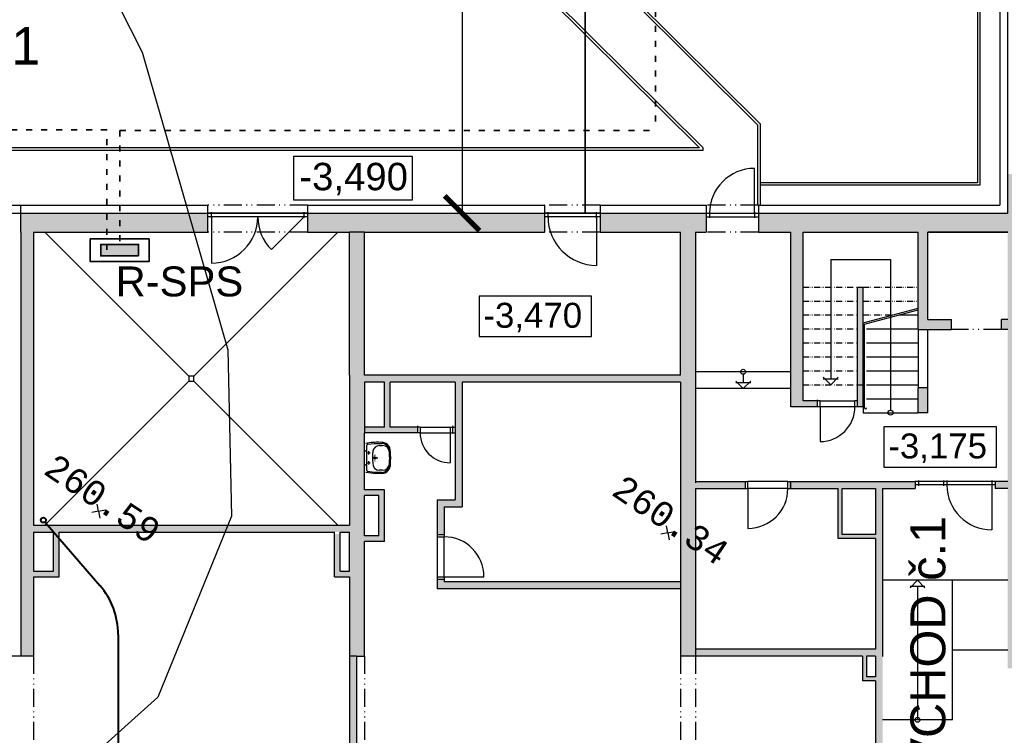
# Model space of a CAD drawing. Extents: x 4743276 to 9726129, y -4307434 to -1665362.
# Tile 19 of 121: x 4848499 to 4868244, y -2077525 to -2063172. Entities that reach past the tile are written whole.
import ezdxf
from ezdxf.enums import TextEntityAlignment as Align

# ---------------------------------------------------------------- set-up
doc = ezdxf.new("R2010")
doc.units = 0
doc.header["$MEASUREMENT"] = 0
for name, pattern in [('ACAD_ISO03W100', [30, 12, -18]), ('ACAD_ISO12W100', [22, 12, -3, 0.5, -3, 0.5, -3]), ('DASHED', [0.75, 0.5, -0.25])]:
    doc.linetypes.add(name, pattern=pattern)
doc.layers.get('0').update_dxf_attribs({"linetype": 'CONTINUOUS'})
doc.layers.get('Defpoints').update_dxf_attribs({"color": 61, "linetype": 'CONTINUOUS'})
for name, color, linetype in [('body', 7, 'CONTINUOUS'), ('DVERE', 47, 'CONTINUOUS'), ('KÓTY', 4, 'CONTINUOUS'), ('MÚRY', 1, 'CONTINUOUS'), ('OKNÁ', 146, 'CONTINUOUS'), ('POZEMOK', 8, 'CONTINUOUS'), ('siete', 6, 'CONTINUOUS'), ('TENKÁ', 7, 'CONTINUOUS'), ('tzb', 55, 'CONTINUOUS'), ('Výšky', 64, 'CONTINUOUS'), ('ZARIADENIE1', 145, 'CONTINUOUS'), ('ZARIADOVACIE', 144, 'CONTINUOUS'), ('šrafy-múry', 8, 'CONTINUOUS')]:
    doc.layers.add(name, color=color, linetype=linetype)
doc.styles.add('ARIAL', font='arial.ttf')
doc.styles.add('MONOTXT', font='MONOTXT', dxfattribs={"height": 0.2})
doc.styles.add('Style-Arial', font='arial.ttf')
doc.dimstyles.new('STANDARD 200', dxfattribs={"dimtxt": 600, "dimasz": 700, "dimexe": 10, "dimexo": 200, "dimgap": 100, "dimtad": 1, "dimdsep": 46, "dimlunit": 6, "dimtxsty": 'Style-Arial', "dimblk": 'ARCHTICK', "dimblk1": 'OBLIQUE', "dimblk2": 'ARCHTICK', "dimcen": 2.5, "dimse1": 1, "dimse2": 1, "dimadec": 0, "dimazin": 0, "dimtfac": 1, "dimtmove": 1, "dimatfit": 3, "dimldrblk": 'OBLIQUE', "dimfxl": 1, "dimtolj": 1, "dimtzin": 0, "dimarcsym": 0})

# ---------------------------------------------------------------- blocks, each defined once
blk = doc.blocks.new('_ArchTick')
at = {"color": 0, "linetype": 'ByBlock', "const_width": 0.15}
blk.add_lwpolyline([(-0.5, -0.5), (0.5, 0.5)], dxfattribs=at)
blk = doc.blocks.new('*D42218')
at = {"layer": 'Defpoints', "color": 0}
for p in [(4821644, -2078098), (4821644, -2080734), (4881994, -2080734)]:
    blk.add_point(p, dxfattribs=at)
at = {"layer": 'ZARIADOVACIE', "color": 0, "lineweight": -2}
blk.add_line((4881994, -2078098), (4821644, -2078098), dxfattribs=at)
at = {"layer": 'ZARIADOVACIE', "color": 0, "linetype": 'ByBlock', "lineweight": -2, "xscale": 700, "yscale": 700, "zscale": 700, "rotation": 180}
blk.add_blockref('_ArchTick', (4821644, -2078098), dxfattribs=at)
at = {"layer": 'ZARIADOVACIE', "color": 0, "linetype": 'ByBlock', "lineweight": -2, "xscale": 700, "yscale": 700, "zscale": 700}
blk.add_blockref('_ArchTick', (4881994, -2078098), dxfattribs=at)
at = {"layer": 'ZARIADOVACIE', "color": 0, "insert": (4845998, -2077590), "char_height": 600, "attachment_point": 5, "style": 'Style-Arial'}
blk.add_mtext('\\A1;60ﾠ350', dxfattribs=at)
blk = doc.blocks.new('_OBLIQUE')
at = {"color": 0, "linetype": 'ByBlock'}
blk.add_line((-0.5, -0.5), (0.5, 0.5), dxfattribs=at)
blk = doc.blocks.new('*D42221')
at = {"layer": 'Defpoints', "color": 0}
for p in [(4868314, -2035164), (4857372, -2067054), (4868314, -2067054)]:
    blk.add_point(p, dxfattribs=at)
at = {"layer": 'ZARIADOVACIE', "color": 0, "lineweight": -2}
blk.add_line((4857372, -2035164), (4857372, -2067054), dxfattribs=at)
at = {"layer": 'ZARIADOVACIE', "color": 0, "linetype": 'ByBlock', "lineweight": -2, "xscale": 700, "yscale": 700, "zscale": 700}
for p, rotation in [((4857372, -2035164), 90), ((4857372, -2067054), 270)]:
    blk.add_blockref('_ArchTick', p, dxfattribs=dict(at, rotation=rotation))
at = {"layer": 'ZARIADOVACIE', "color": 0, "insert": (4856946, -2051921), "char_height": 600, "attachment_point": 5, "rotation": 90, "style": 'Style-Arial'}
blk.add_mtext('\\A1;31ﾠ890', dxfattribs=at)
blk = doc.blocks.new('po')
at = {"layer": 'šrafy-múry'}
h = blk.add_hatch(color=256, dxfattribs=at)
h.dxf.hatch_style = 1
h.paths.add_polyline_path([(4866100, -1553646), (4866100, -1554436), (4866100, -1554816), (4866100, -1556566), (4865970, -1556566), (4865970, -1556766), (4866100, -1556766), (4866100, -1559816), (4866100, -1559956), (4866100, -1563566), (4866350, -1563566), (4866350, -1561051), (4866350, -1558936), (4866350, -1554441), (4866350, -1553646)])
h.paths.add_polyline_path([(4866161, -1561826), (4866448, -1561826), (4866448, -1562076), (4866161, -1562076)], flags=9)
h.paths.add_polyline_path([(4866155, -1555821), (4866443, -1555821), (4866443, -1556071), (4866155, -1556071)], flags=9)
h = blk.add_hatch(color=256, dxfattribs=at)
h.dxf.hatch_style = 1
h.paths.add_polyline_path([(4850060, -1554436), (4846310, -1554436), (4846310, -1554816), (4846310, -1563316), (4846560, -1563316), (4846560, -1561731), (4846560, -1561616), (4846560, -1560831), (4846560, -1560691), (4846560, -1554816), (4850060, -1554816)])
h = blk.add_hatch(color=256, dxfattribs=at)
h.dxf.hatch_style = 1
h.paths.add_polyline_path([(4852060, -1554816), (4852900, -1554816), (4853200, -1554816), (4856810, -1554816), (4856810, -1554436), (4852060, -1554436)])
h = blk.add_hatch(color=256, dxfattribs=at)
h.dxf.hatch_style = 1
h.paths.add_polyline_path([(4860050, -1554436), (4857925, -1554436), (4857925, -1554816), (4859540, -1554816), (4859840, -1554816), (4860050, -1554816)])
h = blk.add_hatch(color=256, dxfattribs=at)
h.dxf.hatch_style = 1
h.paths.add_polyline_path([(4861750, -1557951), (4861750, -1558316), (4862000, -1558316), (4862285, -1558316), (4862285, -1558201), (4862000, -1558201), (4862000, -1557876), (4862000, -1557596), (4862000, -1557316), (4862000, -1557036), (4862000, -1556756), (4862000, -1556476), (4862000, -1556196), (4862000, -1555916), (4862000, -1554816), (4864300, -1554816), (4864300, -1555916), (4864300, -1556196), (4864300, -1556341), (4864300, -1556372), (4864300, -1556476), (4864300, -1556756), (4864300, -1556766), (4864500, -1556766), (4864970, -1556766), (4864970, -1556566), (4864523, -1556566), (4864520, -1556566), (4864500, -1556566), (4864500, -1556305), (4864500, -1556265), (4864500, -1554977), (4864500, -1554937), (4864500, -1554816), (4866100, -1554816), (4866100, -1554436), (4861100, -1554436), (4861100, -1554506), (4861100, -1554816), (4861750, -1554816), (4861750, -1557616)])
h = blk.add_hatch(color=256, dxfattribs=at)
h.dxf.hatch_style = 1
h.paths.add_polyline_path([(4852900, -1554816), (4852900, -1557686), (4852900, -1560691), (4852900, -1560831), (4852900, -1563316), (4853040, -1563316), (4853200, -1563316), (4853200, -1560881), (4853200, -1560766), (4853200, -1560096), (4853200, -1559981), (4853200, -1559482), (4853200, -1559203), (4853200, -1558841), (4853200, -1558726), (4853200, -1557826), (4853200, -1557686), (4853200, -1554816)])
h = blk.add_hatch(color=256, dxfattribs=at)
h.dxf.hatch_style = 1
h.paths.add_polyline_path([(4859840, -1557106), (4859840, -1554816), (4859540, -1554816), (4859540, -1557686), (4859540, -1557826), (4859540, -1561826), (4859540, -1561966), (4859540, -1563316), (4859840, -1563316), (4859840, -1563176), (4859840, -1560046), (4859840, -1559796), (4859840, -1557316)])
h = blk.add_hatch(color=256, dxfattribs=at)
h.dxf.hatch_style = 1
h.paths.add_polyline_path([(4863085, -1558316), (4863200, -1558316), (4863200, -1555916), (4863085, -1555916)])
h = blk.add_hatch(color=256, dxfattribs=at)
h.dxf.hatch_style = 1
h.paths.add_polyline_path([(4854796, -1560876), (4854796, -1560326), (4855156, -1560326), (4855156, -1557826), (4859540, -1557826), (4859540, -1557686), (4853200, -1557686), (4853200, -1557826), (4853600, -1557826), (4853716, -1557826), (4855016, -1557826), (4855016, -1558726), (4855016, -1558841), (4855016, -1560186), (4854656, -1560186), (4854656, -1560876)])
h = blk.add_hatch(color=256, dxfattribs=at)
h.dxf.hatch_style = 1
h.paths.add_polyline_path([(4854266, -1558841), (4854266, -1558726), (4853716, -1558726), (4853716, -1557826), (4853600, -1557826), (4853600, -1558726), (4853200, -1558726), (4853200, -1558841)])
h = blk.add_hatch(color=256, dxfattribs=at)
h.dxf.hatch_style = 1
h.paths.add_polyline_path([(4864300, -1557936), (4864300, -1558436), (4864500, -1558436), (4864500, -1557936)])
h = blk.add_hatch(color=256, dxfattribs=at)
h.dxf.hatch_style = 1
h.paths.add_polyline_path([(4859840, -1559841), (4859840, -1559956), (4860840, -1559956), (4860840, -1559816), (4859840, -1559816)])
h = blk.add_hatch(color=256, dxfattribs=at)
h.dxf.hatch_style = 1
h.paths.add_polyline_path([(4864240, -1559956), (4864240, -1559886), (4864240, -1559816), (4861740, -1559816), (4861740, -1559956), (4862450, -1559956), (4862530, -1559956), (4863450, -1559956), (4863590, -1559956)])
h = blk.add_hatch(color=256, dxfattribs=at)
h.dxf.hatch_style = 1
h.paths.add_polyline_path([(4865850, -1559956), (4866100, -1559956), (4866100, -1559816), (4865850, -1559816)])
h = blk.add_hatch(color=256, dxfattribs=at)
h.dxf.hatch_style = 1
h.paths.add_polyline_path([(4853200, -1560096), (4853485, -1560096), (4853485, -1560906), (4853200, -1560906), (4853200, -1561021), (4853600, -1561021), (4853600, -1559981), (4853200, -1559981)])
h.paths.add_polyline_path([(4795797, -1560602), (4796228, -1560602), (4796228, -1560802), (4795797, -1560802)], flags=9)
h = blk.add_hatch(color=256, dxfattribs=at)
h.dxf.hatch_style = 1
h.paths.add_polyline_path([(4863590, -1559956), (4863450, -1559956), (4863450, -1560466), (4863450, -1560546), (4863450, -1563176), (4859840, -1563176), (4859840, -1563316), (4863190, -1563316), (4863270, -1563316), (4863450, -1563316), (4863450, -1564011), (4863450, -1564091), (4863450, -1566436), (4863590, -1566436), (4863590, -1565136), (4863590, -1563326), (4863590, -1561686)])
h = blk.add_hatch(color=256, dxfattribs=at)
h.dxf.hatch_style = 1
h.paths.add_polyline_path([(4863450, -1560956), (4863450, -1560876), (4862780, -1560876), (4862780, -1559956), (4862700, -1559956), (4862700, -1560956)])
h = blk.add_hatch(color=256, dxfattribs=at)
h.dxf.hatch_style = 1
h.paths.add_polyline_path([(4852900, -1560691), (4846560, -1560691), (4846560, -1560831), (4846961, -1560831), (4847076, -1560831), (4852900, -1560831)])
h = blk.add_hatch(color=256, dxfattribs=at)
h.dxf.hatch_style = 1
h.paths.add_polyline_path([(4847076, -1561731), (4847076, -1560831), (4846961, -1560831), (4846961, -1561616), (4846560, -1561616), (4846560, -1561731)])
h = blk.add_hatch(color=256, dxfattribs=at)
h.dxf.hatch_style = 1
h.paths.add_polyline_path([(4852715, -1561616), (4852715, -1560871), (4852600, -1560871), (4852600, -1561731), (4852900, -1561731), (4852900, -1561616), (4852885, -1561616)])
h = blk.add_hatch(color=256, dxfattribs=at)
h.dxf.hatch_style = 1
h.paths.add_polyline_path([(4854656, -1561966), (4859540, -1561966), (4859540, -1561826), (4854796, -1561826), (4854796, -1561776), (4854656, -1561776)])
h = blk.add_hatch(color=256, dxfattribs=at)
h.dxf.hatch_style = 1
h.paths.add_polyline_path([(4852900, -1567736), (4853040, -1567736), (4853040, -1563316), (4852900, -1563316)])
h = blk.add_hatch(color=256, dxfattribs=at)
h.dxf.hatch_style = 1
h.paths.add_polyline_path([(4863190, -1563816), (4863450, -1563816), (4863450, -1563736), (4863270, -1563736), (4863270, -1563316), (4863190, -1563316)])
at = {"layer": 'DVERE'}
for p, q in [((4862335, -1558201), (4863035, -1558201)), ((4863035, -1558316), (4862335, -1558316)), ((4862335, -1558316), (4862335, -1559016)), ((4861690, -1559816), (4860890, -1559816)), ((4861690, -1559956), (4860890, -1559956)), ((4860890, -1559956), (4860890, -1560756)), ((4854656, -1560926), (4854656, -1561726)), ((4854796, -1561726), (4854796, -1560926)), ((4854796, -1561726), (4855596, -1561726))]:
    blk.add_line(p, q, dxfattribs=at)
at = {"layer": 'DVERE', "ltscale": 0.25}
for p, q in [((4854316, -1558726), (4854916, -1558726)), ((4854316, -1558841), (4854916, -1558841)), ((4854916, -1558841), (4854916, -1559441))]:
    blk.add_line(p, q, dxfattribs=at)
at = {"layer": 'DVERE'}
for centre, radius, start, end in [((4862335, -1558316), 700, 270, 0), ((4860890, -1559956), 800, 270, 0), ((4854796, -1561726), 800, 0, 90)]:
    blk.add_arc(centre, radius, start, end, dxfattribs=at)
at = {"layer": 'DVERE', "ltscale": 0.25}
blk.add_arc((4854916, -1558841), 600, 180, 270, dxfattribs=at)
at = {"layer": 'MÚRY', "color": 7}
for p, q in [((4865940, -1537766), (4865940, -1554276)), ((4844760, -1554276), (4850060, -1554276)), ((4850060, -1554816), (4850060, -1554276)), ((4852060, -1554276), (4856810, -1554276)), ((4852060, -1554276), (4852060, -1554816)), ((4856810, -1554276), (4856810, -1554816)), ((4857925, -1554276), (4860050, -1554276)), ((4857925, -1554276), (4857925, -1554816)), ((4857925, -1554276), (4857925, -1554816)), ((4860050, -1554276), (4860050, -1554816)), ((4861100, -1554276), (4865940, -1554276)), ((4861100, -1554276), (4861100, -1554816)), ((4846560, -1554816), (4850060, -1554816)), ((4846560, -1554816), (4846560, -1560691)), ((4852060, -1554816), (4852900, -1554816)), ((4852900, -1557686), (4852900, -1554816)), ((4853200, -1554816), (4856810, -1554816)), ((4853200, -1557686), (4853200, -1554816)), ((4857925, -1554816), (4859540, -1554816)), ((4859540, -1557686), (4859540, -1554816)), ((4859840, -1554816), (4860050, -1554816)), ((4859840, -1554816), (4859840, -1559841)), ((4861100, -1554816), (4861750, -1554816)), ((4861750, -1558316), (4861750, -1554816)), ((4862000, -1558201), (4862000, -1554816)), ((4862000, -1554816), (4864300, -1554816)), ((4864300, -1556766), (4864300, -1554816)), ((4864500, -1556566), (4864500, -1554816)), ((4864500, -1554816), (4866100, -1554816)), ((4864500, -1556566), (4864500, -1554816)), ((4864500, -1554816), (4866100, -1554816)), ((4866100, -1554816), (4864500, -1554816)), ((4863085, -1558201), (4863085, -1555916)), ((4863085, -1555916), (4863200, -1555916)), ((4863200, -1558316), (4863200, -1555916)), ((4864500, -1556566), (4864970, -1556566)), ((4864970, -1556766), (4864970, -1556566)), ((4866100, -1556566), (4865970, -1556566)), ((4865970, -1556566), (4865970, -1556766)), ((4864300, -1556766), (4864970, -1556766)), ((4866100, -1556766), (4865970, -1556766)), ((4852900, -1557686), (4852900, -1560691)), ((4859540, -1557686), (4853200, -1557686)), ((4853200, -1557826), (4853200, -1558726)), ((4853600, -1558726), (4853600, -1557826)), ((4853716, -1558726), (4853716, -1557826)), ((4855016, -1557826), (4855016, -1558726)), ((4859540, -1557826), (4855156, -1557826)), ((4855156, -1557826), (4855156, -1560326)), ((4859540, -1557826), (4859540, -1561826)), ((4864300, -1558436), (4864300, -1557936)), ((4864500, -1557936), (4864300, -1557936)), ((4864500, -1558436), (4864500, -1557936)), ((4862335, -1558201), (4862000, -1558201)), ((4862335, -1558316), (4862335, -1558201)), ((4863085, -1558201), (4863035, -1558201)), ((4863035, -1558316), (4863035, -1558201)), ((4862000, -1558316), (4861750, -1558316)), ((4862335, -1558316), (4862000, -1558316)), ((4863200, -1558316), (4863035, -1558316)), ((4864500, -1558436), (4864300, -1558436)), ((4853200, -1559981), (4853200, -1558841)), ((4854916, -1558726), (4855016, -1558726)), ((4854916, -1558841), (4855016, -1558841)), ((4855016, -1558841), (4855016, -1560186)), ((4859840, -1559816), (4860890, -1559816)), ((4860890, -1559956), (4860890, -1559816)), ((4861690, -1559956), (4861690, -1559816)), ((4861690, -1559816), (4864240, -1559816)), ((4864240, -1559816), (4864240, -1559956)), ((4866100, -1559816), (4865850, -1559816)), ((4865850, -1559816), (4865850, -1559956)), ((4865850, -1559816), (4865850, -1559956)), ((4853600, -1561021), (4853600, -1559981)), ((4859840, -1559956), (4859840, -1563176)), ((4859840, -1559956), (4860890, -1559956)), ((4861690, -1559956), (4862700, -1559956)), ((4862700, -1560956), (4862700, -1559956)), ((4862780, -1560876), (4862780, -1559956)), ((4862780, -1559956), (4863450, -1559956)), ((4863450, -1559956), (4863450, -1560876)), ((4863590, -1559956), (4863590, -1563326)), ((4863590, -1559956), (4864240, -1559956)), ((4866100, -1559956), (4865850, -1559956)), ((4853200, -1560906), (4853200, -1560096)), ((4853485, -1560906), (4853485, -1560096)), ((4854656, -1560186), (4855016, -1560186)), ((4854656, -1560186), (4854656, -1560926)), ((4854796, -1560326), (4855156, -1560326)), ((4854796, -1560326), (4854796, -1560926)), ((4846560, -1560691), (4852900, -1560691)), ((4846560, -1560831), (4846961, -1560831)), ((4846560, -1560831), (4846560, -1561616)), ((4846961, -1561616), (4846961, -1560831)), ((4847076, -1560831), (4852600, -1560831)), ((4847076, -1561731), (4847076, -1560831)), ((4852600, -1560691), (4852900, -1560691)), ((4852600, -1561731), (4852600, -1560831)), ((4852715, -1560831), (4852900, -1560831)), ((4852715, -1561616), (4852715, -1560831)), ((4852900, -1561616), (4852900, -1560831)), ((4853200, -1563316), (4853200, -1561021)), ((4854656, -1560926), (4854796, -1560926)), ((4863450, -1560956), (4862700, -1560956)), ((4863450, -1560876), (4862780, -1560876)), ((4863450, -1560956), (4863450, -1563176)), ((4846560, -1561616), (4846961, -1561616)), ((4852715, -1561616), (4852900, -1561616)), ((4846560, -1561731), (4846560, -1563316)), ((4846560, -1561731), (4847076, -1561731)), ((4852600, -1561731), (4852900, -1561731)), ((4852900, -1561731), (4852900, -1567736)), ((4854656, -1561726), (4854656, -1561966)), ((4854656, -1561726), (4854796, -1561726)), ((4854796, -1561726), (4854796, -1561826)), ((4859540, -1561826), (4854796, -1561826)), ((4859540, -1561966), (4854656, -1561966)), ((4859540, -1561966), (4859540, -1563316)), ((4863450, -1563176), (4859840, -1563176)), ((4846560, -1563316), (4841520, -1563316)), ((4853040, -1563316), (4853040, -1567736)), ((4853040, -1563316), (4853200, -1563316)), ((4863190, -1563316), (4859540, -1563316)), ((4863190, -1563316), (4863190, -1563816)), ((4863450, -1563316), (4863270, -1563316)), ((4863270, -1563316), (4863270, -1563736)), ((4863450, -1563316), (4863450, -1563736)), ((4863450, -1563736), (4863270, -1563736)), ((4863450, -1563816), (4863190, -1563816)), ((4863450, -1563816), (4863450, -1566436))]:
    blk.add_line(p, q, dxfattribs=at)
at = {"layer": 'MÚRY', "color": 7, "ltscale": 0.25}
for p, q in [((4853600, -1557826), (4853200, -1557826)), ((4855016, -1557826), (4853716, -1557826)), ((4853600, -1558726), (4853200, -1558726)), ((4854316, -1558841), (4853200, -1558841)), ((4854316, -1558726), (4853716, -1558726)), ((4854316, -1558726), (4854316, -1558841)), ((4854916, -1558726), (4854916, -1558841)), ((4853600, -1559981), (4853200, -1559981)), ((4853485, -1560096), (4853200, -1560096)), ((4853485, -1560906), (4853200, -1560906)), ((4853600, -1561021), (4853200, -1561021))]:
    blk.add_line(p, q, dxfattribs=at)
at = {"layer": 'OKNÁ', "ltscale": 0.25}
for p, q in [((4861020, -1554436), (4861020, -1553536)), ((4852060, -1554436), (4850060, -1554436)), ((4852060, -1554506), (4850060, -1554506)), ((4850130, -1554526), (4850130, -1554416)), ((4850130, -1554506), (4850130, -1555436)), ((4851990, -1554506), (4851333, -1555163)), ((4851990, -1554526), (4851990, -1554416)), ((4857925, -1554436), (4856810, -1554436)), ((4857925, -1554506), (4856810, -1554506)), ((4856880, -1554526), (4856880, -1554416)), ((4857855, -1554526), (4857855, -1554416)), ((4857855, -1554506), (4857855, -1555481)), ((4860050, -1554436), (4861100, -1554436)), ((4860050, -1554506), (4861100, -1554506)), ((4860120, -1554416), (4860120, -1554526)), ((4861020, -1554416), (4861020, -1554526)), ((4865850, -1559816), (4864240, -1559816)), ((4864310, -1559796), (4864310, -1559906)), ((4864810, -1559796), (4864810, -1559906)), ((4864880, -1559796), (4864880, -1559906)), ((4865780, -1559796), (4865780, -1559906)), ((4865850, -1559886), (4864240, -1559886)), ((4865780, -1559886), (4865780, -1560786))]:
    blk.add_line(p, q, dxfattribs=at)
for centre, radius, start, end in [((4861020, -1554436), 900, 90, 180), ((4850130, -1554506), 930, 270, 0), ((4851990, -1554506), 930, 180, 225), ((4857855, -1554506), 975, 180, 270), ((4865780, -1559886), 900, 180, 270)]:
    blk.add_arc(centre, radius, start, end, dxfattribs=at)
at = {"layer": 'POZEMOK'}
for p, q in [((4862550, -1555366), (4863750, -1555366)), ((4862550, -1555366), (4862550, -1557756)), ((4863750, -1555366), (4863750, -1558386)), ((4863200, -1556636), (4864300, -1556341)), ((4863200, -1556667), (4864300, -1556372)), ((4863230, -1558336), (4863230, -1556659)), ((4860795, -1557666), (4860795, -1557831)), ((4860795, -1557951), (4860645, -1557801)), ((4860645, -1557831), (4860945, -1557831)), ((4860945, -1557801), (4860795, -1557951)), ((4862550, -1557876), (4862400, -1557726)), ((4862400, -1557756), (4862700, -1557756)), ((4862700, -1557726), (4862550, -1557876)), ((4864290, -1561796), (4864140, -1561946)), ((4864440, -1561946), (4864290, -1561796)), ((4864140, -1561916), (4864440, -1561916)), ((4864290, -1561916), (4864290, -1564596))]:
    blk.add_line(p, q, dxfattribs=at)
for centre in [(4860795, -1557616), (4863750, -1558436), (4864290, -1564596)]:
    blk.add_circle(centre, 50, dxfattribs=at)
blk.add_arc((4863250, -1558336), 20, 180, 0, dxfattribs=at)
at = {"layer": 'TENKÁ'}
for p, q in [((4846310, -1554816), (4846310, -1554276)), ((4846310, -1554436), (4850060, -1554436)), ((4852060, -1554436), (4856810, -1554436)), ((4857925, -1554436), (4860050, -1554436)), ((4861100, -1554436), (4866100, -1554436)), ((4846310, -1554816), (4846310, -1563316)), ((4853200, -1554816), (4852900, -1554816)), ((4863915, -1556476), (4864300, -1556476)), ((4863200, -1556756), (4863230, -1556756)), ((4863270, -1556756), (4864300, -1556756)), ((4864300, -1556766), (4864300, -1557936)), ((4864500, -1557936), (4864500, -1556766)), ((4863200, -1557036), (4863230, -1557036)), ((4863270, -1557036), (4864300, -1557036)), ((4863200, -1557316), (4863230, -1557316)), ((4863270, -1557316), (4864300, -1557316)), ((4861750, -1557616), (4859840, -1557616)), ((4863200, -1557596), (4863230, -1557596)), ((4863270, -1557596), (4864300, -1557596)), ((4863200, -1557876), (4863230, -1557876)), ((4863270, -1557876), (4864300, -1557876)), ((4861750, -1557951), (4859840, -1557951)), ((4862285, -1558316), (4862285, -1558176)), ((4863085, -1558316), (4863085, -1558201)), ((4863200, -1558156), (4863230, -1558156)), ((4863270, -1558156), (4864300, -1558156)), ((4863200, -1558316), (4863200, -1558436)), ((4863200, -1558436), (4864300, -1558436)), ((4853200, -1558726), (4853200, -1558841)), ((4855016, -1558726), (4855016, -1558841)), ((4860840, -1559956), (4860840, -1559816)), ((4861740, -1559956), (4861740, -1559816)), ((4854656, -1560876), (4854796, -1560876)), ((4854656, -1561776), (4854796, -1561776)), ((4859540, -1561826), (4859540, -1561966)), ((4866100, -1561796), (4863590, -1561796)), ((4864690, -1561796), (4863590, -1561796)), ((4864990, -1564596), (4864990, -1561796)), ((4859840, -1563176), (4859840, -1563316)), ((4866100, -1563196), (4864990, -1563196)), ((4853040, -1563316), (4852900, -1563316)), ((4864990, -1564596), (4863590, -1564596))]:
    blk.add_line(p, q, dxfattribs=at)
at = {"layer": 'TENKÁ', "linetype": 'ACAD_ISO12W100', "ltscale": 30}
for p, q in [((4852060, -1554276), (4850060, -1554276)), ((4857925, -1554276), (4856810, -1554276)), ((4861100, -1554276), (4860050, -1554276)), ((4852060, -1554816), (4850060, -1554816)), ((4857925, -1554816), (4856810, -1554816)), ((4861100, -1554816), (4860050, -1554816)), ((4865970, -1556766), (4864970, -1556766)), ((4846560, -1563316), (4846560, -1567736)), ((4853200, -1563316), (4853200, -1567736)), ((4859540, -1563316), (4859540, -1566436)), ((4859840, -1563316), (4859840, -1566436))]:
    blk.add_line(p, q, dxfattribs=at)
at = {"layer": 'TENKÁ', "color": 9, "ltscale": 0.25}
for p, q in [((4849680, -1557703), (4846793, -1554816)), ((4849780, -1557703), (4852668, -1554816)), ((4849680, -1557803), (4846793, -1560691)), ((4849780, -1557803), (4852668, -1560691))]:
    blk.add_line(p, q, dxfattribs=at)
at = {"layer": 'TENKÁ', "linetype": 'ACAD_ISO12W100', "ltscale": 10}
for p, q in [((4862000, -1555916), (4863085, -1555916)), ((4863200, -1555916), (4864300, -1555916)), ((4862000, -1556196), (4863100, -1556196)), ((4863200, -1556196), (4864300, -1556196)), ((4862000, -1556476), (4863100, -1556476)), ((4863200, -1556476), (4863799, -1556476)), ((4862000, -1556756), (4863100, -1556756)), ((4862000, -1557036), (4863100, -1557036)), ((4862000, -1557316), (4863100, -1557316)), ((4862000, -1557596), (4863100, -1557596)), ((4862000, -1557876), (4863200, -1557876))]:
    blk.add_line(p, q, dxfattribs=at)
at = {"layer": 'TENKÁ', "ltscale": 0.25}
for p, q in [((4854266, -1558701), (4854266, -1558841)), ((4854966, -1558701), (4854966, -1558841)), ((4861740, -1559816), (4861740, -1559956))]:
    blk.add_line(p, q, dxfattribs=at)
at = {"layer": 'TENKÁ'}
for points in [[(4857752, -1556100), (4855498, -1556100), (4855498, -1556908), (4857752, -1556908)], [(4865872, -1558721), (4863617, -1558721), (4863617, -1559529), (4865872, -1559529)]]:
    blk.add_lwpolyline(points, close=True, dxfattribs=at)
at = {"layer": 'tzb'}
blk.add_lwpolyline([(4849780, -1557703), (4849680, -1557703), (4849680, -1557803), (4849780, -1557803)], close=True, dxfattribs=at)
at = {"layer": 'TENKÁ', "ltscale": 0.25, "style": 'ARIAL'}
for s, p in [('-3,470', (4855584, -1556732)), ('-3,175', (4863704, -1559353))]:
    blk.add_text(s, height=500, dxfattribs=at).set_placement(p)

msp = doc.modelspace()

# ---------------------------------------------------------------- hatches: boundary and pattern name
at = {"layer": 'siete', "lineweight": 35}
msp.add_hatch(color=256, dxfattribs=at).paths.add_polyline_path([(4850882.109, -2067908.856), (4850882.109, -2067680.042), (4850125.848, -2067680.042), (4850125.848, -2067908.856)])

# ---------------------------------------------------------------- linework, layer by layer
at = {"layer": 'body', "color": 1, "linetype": 'Continuous'}
for p, q in [((4850082.057, -2073027.879), (4850055.072, -2072889.055)), ((4850082.057, -2073027.879), (4850220.88, -2073000.894)), ((4850082.057, -2073027.879), (4849943.234, -2073054.863)), ((4850082.057, -2073027.879), (4850109.041, -2073166.702)), ((4861494.478, -2073465.428), (4861467.493, -2073326.605)), ((4861494.478, -2073465.428), (4861355.655, -2073492.412)), ((4861494.478, -2073465.428), (4861633.301, -2073438.443)), ((4861494.478, -2073465.428), (4861521.462, -2073604.251))]:
    msp.add_line(p, q, dxfattribs=at)
at = {"layer": 'KÓTY'}
msp.add_lwpolyline([(4856378.5, -2065919.048), (4853991.974, -2065919.048), (4853991.974, -2066787.548), (4856378.5, -2066787.548)], close=True, dxfattribs=at)
at = {"layer": 'siete', "color": 55, "lineweight": 35, "ltscale": 0.8}
msp.add_line((4859839.585, -2060244.048), (4859839.585, -2067054.048), dxfattribs=at)
at = {"layer": 'siete', "linetype": 'ACAD_ISO03W100', "lineweight": 35, "ltscale": 10}
for p, q in [((4861252.12, -2061794.048), (4861252.12, -2065394.048)), ((4850249.265, -2065380.138), (4840499.38, -2065380.138)), ((4850249.265, -2067786.92), (4850249.265, -2065380.138)), ((4850507.052, -2065395.418), (4850506.135, -2067778.088)), ((4850507.052, -2065395.418), (4861252.12, -2065394.048))]:
    msp.add_line(p, q, dxfattribs=at)
at = {"layer": 'siete', "color": 5, "lineweight": 40, "ltscale": 50}
for p, q in [((4849006.515, -2073246.859), (4850108.119, -2074519.999)), ((4850473.799, -2075501.487), (4850473.799, -2082834.048))]:
    msp.add_line(p, q, dxfattribs=at)
at = {"layer": 'siete', "lineweight": 35}
for points in [[(4849914.848, -2067567.442), (4851094.848, -2067567.442), (4851094.848, -2068022.442), (4849914.848, -2068022.442)], [(4850882.109, -2067908.856), (4850882.109, -2067680.042), (4850125.848, -2067680.042), (4850125.848, -2067908.856)]]:
    msp.add_lwpolyline(points, close=True, dxfattribs=at)
at = {"layer": 'siete', "color": 5, "lineweight": 40, "ltscale": 50}
msp.add_circle((4848973.799, -2073209.048), 50, dxfattribs=at)
msp.add_arc((4848973.799, -2075501.487), 1500, 0, 40.8684903, dxfattribs=at)
at = {"layer": 'TENKÁ'}
for p, q in [((4867703.799, -2050484.048), (4867703.799, -2066444.048)), ((4867753.799, -2050484.048), (4867753.799, -2066494.048)), ((4851178.589, -2054859.048), (4862132.547, -2065744.048)), ((4851199.207, -2054809.048), (4862203.799, -2065744.363)), ((4852759.778, -2054809.048), (4863303.799, -2065286.692)), ((4852881.029, -2054859.048), (4863353.799, -2065265.889)), ((4863303.799, -2066894.048), (4863303.799, -2065286.692)), ((4863353.799, -2066894.048), (4863353.799, -2065265.889)), ((4862203.799, -2065794.048), (4841383.799, -2065794.048)), ((4862132.547, -2065744.048), (4841433.799, -2065744.048)), ((4862203.799, -2065794.048), (4862203.799, -2065744.363)), ((4867703.799, -2066444.048), (4863353.799, -2066444.048)), ((4867753.799, -2066494.048), (4863353.799, -2066494.048))]:
    msp.add_line(p, q, dxfattribs=at)
at = {"layer": 'Výšky', "color": 30, "linetype": 'Continuous', "flags": 128}
msp.add_lwpolyline([(4846844.206, -2037396.703), (4845591.525, -2045810.545), (4845677.437, -2050101.255), (4846844.808, -2055743.684), (4848350.654, -2059162.176), (4849750.585, -2061446.549), (4850957.528, -2063823.902), (4852671.41, -2069791.5), (4852743.276, -2073129.363), (4851266.416, -2076760.261), (4843918.25, -2083364.253), (4841856.684, -2085106.257), (4840784.291, -2086619.247), (4841201.536, -2088035.733), (4841290.005, -2088190.698), (4842225.867, -2091408.076), (4841235.38, -2092762.153), (4838918.449, -2094023.017), (4837955.26, -2094826.385), (4837683.167, -2095186.861), (4837082.737, -2096255.864), (4836503.007, -2097138.597), (4834506.912, -2099595.419), (4833485.721, -2100308.243)], dxfattribs=at)
at = {"layer": 'ZARIADENIE1'}
msp.add_lwpolyline([(4835323.799, -2035164.048), (4835323.799, -2067054.048), (4868313.799, -2067054.048), (4868313.799, -2035164.048)], close=True, dxfattribs=at)
at = {"layer": 'ZARIADOVACIE', "color": 7, "linetype": 'DASHED'}
for p, q in [((4855415.753, -2071821.446), (4855463.679, -2071821.446)), ((4855439.031, -2071807.207), (4855463.679, -2071807.207)), ((4855439.031, -2071834.593), (4855458.353, -2071834.593)), ((4855496.542, -2071828.293), (4855496.542, -2071894.02)), ((4855471.895, -2071861.156), (4855523.928, -2071861.156)), ((4855496.542, -2072027.979), (4855496.542, -2072093.706)), ((4855572.872, -2071961.116), (4855682.416, -2071961.116)), ((4855623.536, -2071898.128), (4855623.536, -2072029.581)), ((4855415.753, -2072100.843), (4855463.679, -2072100.843)), ((4855439.031, -2072086.603), (4855463.679, -2072086.603)), ((4855439.031, -2072113.99), (4855458.353, -2072113.99)), ((4855471.895, -2072060.843), (4855523.928, -2072060.843))]:
    msp.add_line(p, q, dxfattribs=at)
at = {"layer": 'ZARIADOVACIE', "color": 7, "linetype": 'Continuous'}
for p, q in [((4855459.198, -2072215.777), (4855459.198, -2071706.078)), ((4855477.185, -2071685.384), (4855607.89, -2071669.475)), ((4855607.89, -2071669.475), (4855759.67, -2071670.053)), ((4855712.834, -2071712.181), (4855777.472, -2071712.181)), ((4855605.093, -2072252.746), (4855477.076, -2072236.458)), ((4855777.472, -2072210.046), (4855712.834, -2072210.046)), ((4855603.841, -2072273.588), (4855438.798, -2072252.589)), ((4855757.304, -2072273.429), (4855603.841, -2072273.588)), ((4855758.361, -2072252.169), (4855605.093, -2072252.746))]:
    msp.add_line(p, q, dxfattribs=at)
at = {"layer": 'ZARIADOVACIE', "color": 7, "linetype": 'DASHED'}
for centre in [(4855496.542, -2071860.843), (4855496.542, -2072060.529)]:
    msp.add_circle(centre, 12.931, dxfattribs=at)
at = {"layer": 'ZARIADOVACIE', "color": 7, "linetype": 'Continuous'}
for centre, radius in [((4855623.803, -2071960.843), 20.877), ((4855623.536, -2071961.116), 14.781)]:
    msp.add_circle(centre, radius, dxfattribs=at)
for centre, radius, start, end in [((4855678.294, -2073006.604), 1358.808, 87.880088, 100.151643), ((4855479.844, -2071705.859), 20.647, 97.4007743, 180.6074116), ((4856613.105, -2071950.338), 1041.948, 173.3210043, 186.4491194), ((4855718.41, -2071854.534), 142.462, 92.2430508, 169.7371194), ((4855752.04, -2071828.222), 181.025, 356.9729179, 97.453155), ((4855756.594, -2071824.898), 154.876, 358.4343801, 88.8619437), ((4855773.465, -2071851.262), 139.138, 358.5192393, 88.3496657), ((4854608.01, -2071964.531), 1310.416, 354.5750185, 5.9307822), ((4854736.809, -2071957.798), 1202.01, 354.1504808, 5.7303018), ((4854873.464, -2071965.499), 1044.966, 353.3553083, 6.077928), ((4855479.845, -2072215.996), 20.649, 179.393893, 262.2931137), ((4855716.841, -2072070.966), 139.138, 178.5192393, 268.3496657), ((4855754.789, -2072095.064), 178.383, 270.8078482, 4.7469916), ((4855755.671, -2072095.161), 157.03, 270.9814328, 2.4601189), ((4855773.635, -2072071.519), 138.579, 271.5868051, 353.8297162)]:
    msp.add_arc(centre, radius, start, end, dxfattribs=at)

# ---------------------------------------------------------------- block references
at = {"layer": 'TENKÁ'}
msp.add_blockref('po', (2213.299, -512618.357), dxfattribs=at)

# ---------------------------------------------------------------- texts
at = {"layer": 'KÓTY', "style": 'ARIAL'}
msp.add_text('-3,490', height=550, dxfattribs=at).set_placement((4854106.683, -2066592.965))
at = {"layer": 'siete', "color": 55, "lineweight": 35, "ltscale": 0.25, "style": 'Style-Arial'}
msp.add_text('VZ1', height=750, dxfattribs=at).set_placement((4846992.227, -2064071.503))
at = {"layer": 'siete', "lineweight": 35, "style": 'Style-Arial'}
msp.add_text('R-SPS', height=600, dxfattribs=at).set_placement((4850420.433, -2068721.876))
at = {"layer": 'TENKÁ', "style": 'Style-Arial'}
msp.add_text('VCHOD č.1', height=700, rotation=90, dxfattribs=at).set_placement((4866361.623, -2075677.359), align=Align.TOP_CENTER)
at = {"layer": 'Výšky', "linetype": 'Continuous', "style": 'MONOTXT'}
for s, p in [('260.59', (4850024.024, -2072988.735)), ('260.34', (4861415.719, -2073412.304))]:
    msp.add_text(s, height=500, rotation=326, dxfattribs=at).set_placement(p, align=Align.CENTER)

# ---------------------------------------------------------------- dimensions: what is measured, and where the dimension line sits
at = {"layer": 'ZARIADOVACIE', "color": 7}
dim = msp.add_linear_dim(base=(4857372, -2067054.048), p1=(4868313.799, -2035164.048), p2=(4868313.799, -2067054.048), angle=270, dimstyle='STANDARD 200', override={"dimtxsty": 'Style-Arial', "dimldrblk": 'OBLIQUE'}, dxfattribs=at)
dim.commit()
dim.dimension.update_dxf_attribs({"geometry": '*D42221', "text_midpoint": (4857353, -2051921), "dimtype": 160})
dim = msp.add_linear_dim(base=(4821643.799, -2078098), p1=(4881993.799, -2080734.048), p2=(4821643.799, -2080734.048), dimstyle='STANDARD 200', override={"dimtxsty": 'Style-Arial', "dimldrblk": 'OBLIQUE'}, dxfattribs=at)
dim.commit()
dim.dimension.update_dxf_attribs({"geometry": '*D42218', "text_midpoint": (4845998.5, -2077997), "dimtype": 160})

doc.saveas('drawing.dxf')
